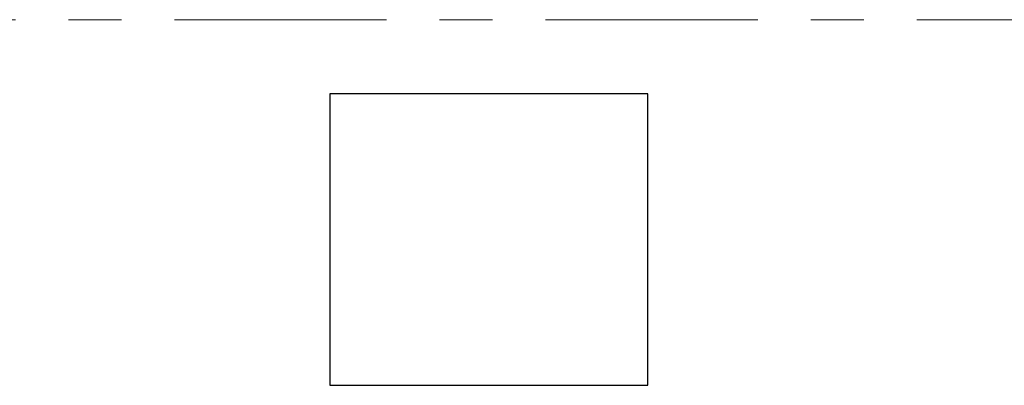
# Model space of a CAD drawing. Header units: metres. Extents: x -38 to 86, y -15 to 21.
# Tile 50 of 103: x 52.378 to 54.235, y 6.71 to 7.4. Entities that reach past the tile are written whole.
import ezdxf

# ---------------------------------------------------------------- set-up
doc = ezdxf.new("R2010")
doc.units = ezdxf.units.M
doc.linetypes.add('______11', pattern=[0.5, 0.4, -0.05, 0, -0.05])
doc.linetypes.add('______5', pattern=[1.1, 0.8, -0.1, 0.1, -0.1])
doc.layers.add('XR$2$Осевая линия (1)', color=7, linetype='______5', lineweight=13)
doc.layers.add('XR$3$Перекрытие (1)', color=7, linetype='Continuous', lineweight=35)

msp = doc.modelspace()

# ---------------------------------------------------------------- linework, layer by layer
at = {"layer": 'XR$2$Осевая линия (1)', "color": 253, "linetype": '______11', "lineweight": 13, "true_color": 0xa0a0a0, "transparency": 33554687}
msp.add_line((-2.63, 7.4), (62.6, 7.4), dxfattribs=at)
at = {"layer": 'XR$3$Перекрытие (1)', "color": 7, "linetype": 'Continuous', "lineweight": 25, "transparency": 33554687}
for p, q in [((52.963, 7.2601), (52.963, 6.7101)), ((53.563, 7.2601), (52.963, 7.2601)), ((53.563, 6.7101), (53.563, 7.2601)), ((52.963, 6.7101), (53.563, 6.7101))]:
    msp.add_line(p, q, dxfattribs=at)

doc.saveas('drawing.dxf')
